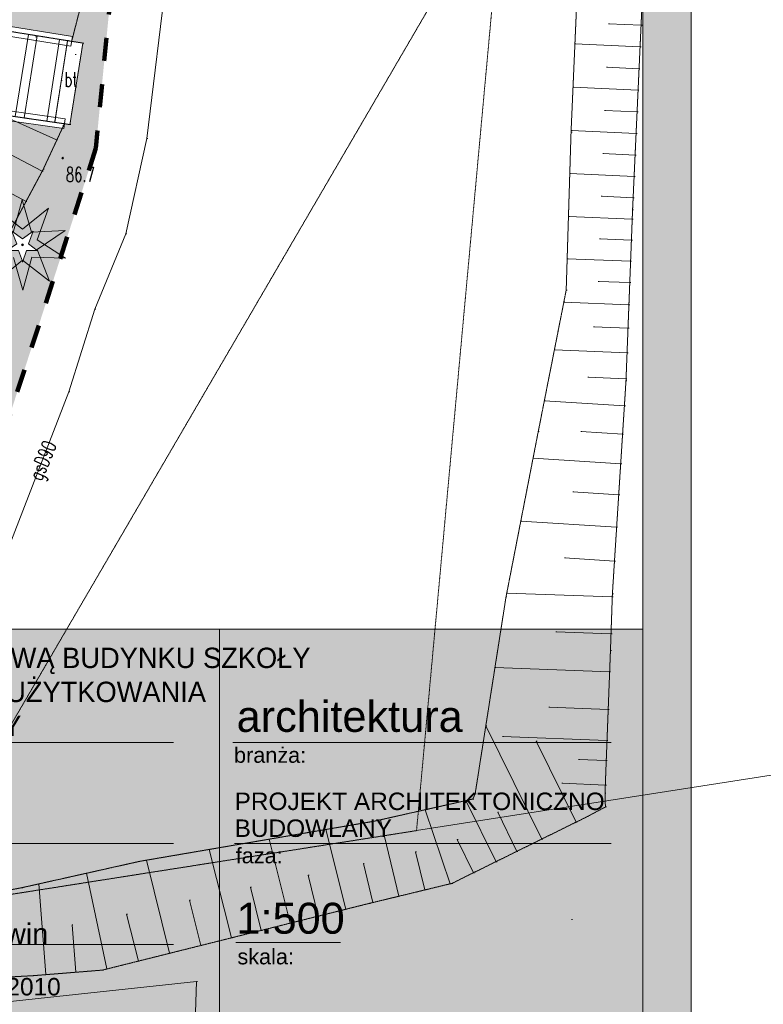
# Model space of a CAD drawing. Extents: x -280518 to 406552, y -27905 to 3675735.
# Tile 58 of 68: x -106363 to -68054, y 54352 to 105111. Entities that reach past the tile are written whole.
import ezdxf

# ---------------------------------------------------------------- set-up
doc = ezdxf.new("R2010")
doc.units = 0
doc.header["$MEASUREMENT"] = 0
for name, pattern in [('L_0_03', [1, 0.5, -0.5]), ('L_0_05', [1.75, 1.25, -0.5]), ('L_0_06', [2, 1.5, -0.5]), ('L_0_0C', [3, 2, -1]), ('Long Dashed', [2400, 1200, -1200]), ('Wipeout_Contour', [1000, 0, -1000])]:
    doc.linetypes.add(name, pattern=pattern)
for name, color, linetype, lineweight in [('000_Inne__niezydentyfikowane__Nr_Pióra__7', 7, 'Continuous', 13), ('0_Nr_Pióra__7', 7, 'Continuous', 13), ('Arch opisy_Nr_Pióra__80', 3, 'Continuous', 211), ('ARCH TABELA_Nr_Pióra__1', 7, 'Continuous', 25), ('ARCH TABELA_Nr_Pióra__21', 7, 'Continuous', 9), ('ARCH TABELA_Nr_Pióra__7', 7, 'Continuous', 13), ('arch wypelnienia_Nr_Pióra__19', 255, 'Continuous', 13), ('arch wypelnienia_Nr_Pióra__21', 7, 'Continuous', 9), ('bt_Nr_Pióra__7', 7, 'Continuous', 13), ('inny_obiekt_zagospodarowania_terenu_Nr_Pióra__7', 7, 'Continuous', 13), ('KR_ObiektKarto_Nr_Pióra__7', 7, 'Continuous', 13), ('mur_op_Nr_Pióra__7', 7, 'Continuous', 13), ('ogrodzenie_trwale_Nr_Pióra__7', 7, 'Continuous', 13), ('pikieta_naturalna_Atr2_Nr_Pióra__7', 7, 'Continuous', 13), ('pikieta_naturalna_Nr_Pióra__7', 7, 'Continuous', 13), ('przewod_gazowy_Atr1_Nr_Pióra__7', 7, 'Continuous', 13), ('przewod_gazowy_Nr_Pióra__7', 7, 'Continuous', 13), ('przewod_wodociagowy_Nr_Pióra__7', 7, 'Continuous', 13), ('sch_Nr_Pióra__7', 7, 'Continuous', 13), ('skarpa_nieumocniona_Nr_Pióra__7', 7, 'Continuous', 13), ('skarpa_Nr_Pióra__7', 7, 'Continuous', 13), ('Zakres_Nr_Pióra__7', 7, 'Continuous', 13)]:
    doc.layers.add(name, color=color, linetype=linetype, lineweight=lineweight)
for name, color, linetype, lineweight, true_color in [('217_kontur_klasyfikacyjny_Nr_Pióra__3', 7, 'Continuous', 13, 0xff6600), ('218_kontur_uzytku_gruntowego_Nr_Pióra__3', 7, 'Continuous', 13, 0xff6600), ('219_dzialka_ewidencyjna_Nr_Pióra__96', 7, 'Continuous', 13, 0x00d59f), ('arch wypelnienia_Nr_Pióra__4', 7, 'Continuous', 9, 0x029e21), ('Arch zieleń_Nr_Pióra__4', 7, 'Continuous', 9, 0x029e21), ('OT_ZagospodarowanieTerenu_P_Nr_Pióra__96', 7, 'Continuous', 13, 0x00d59f)]:
    doc.layers.add(name, color=color, linetype=linetype, lineweight=lineweight, true_color=true_color)
doc.layers.add('OT_ZagospodarowanieTerenu_P', color=7, linetype='Continuous')
doc.styles.add('GENERATED_STYLE_3', font='txt')
doc.styles.add('GENERATED_STYLE_6', font='arial.ttf')
doc.styles.add('GENERATED_STYLE_9', font='Simplex.shx', dxfattribs={"bigfont": 'BIGFONT.SHX'})
doc.linetypes.add('L_0_15_SHX', pattern='A,0,[2,Rusinowo ZAGOSPODAROWANIE1.Shx,S=7.5,R=0,X=0,Y=0],-7.5,0', length=7.5)
doc.linetypes.add('L_0_29_SHX', pattern='A,0,[1,Rusinowo ZAGOSPODAROWANIE1.Shx,S=5,R=0,X=0,Y=0],-5,0', length=5)

msp = doc.modelspace()

# ---------------------------------------------------------------- hatches: boundary and pattern name
at = {"layer": 'arch wypelnienia_Nr_Pióra__19', "linetype": 'Continuous'}
h = msp.add_hatch(color=256, dxfattribs=at)
h.paths.add_polyline_path([(-280518, 189388), (-71768, 189388), (-71768, 42138), (-280518, 42138)], flags=0)
h.paths.add_polyline_path([(-268018, 44638), (-268018, 186888), (-74268, 186888), (-74268, 73694), (-161338, 73694), (-161768, 73694), (-161768, 44638)], flags=0)
at = {"layer": 'arch wypelnienia_Nr_Pióra__4', "linetype": 'Continuous', "lineweight": 0, "true_color": 0x014f10}
msp.add_hatch(color=108, dxfattribs=at).paths.add_polyline_path([(-133702, 95238), (-133897, 90242), (-134086, 85525), (-117028, 84695), (-107039, 84209), (-102440, 98487), (-99578, 128065), (-107078, 127975), (-120528, 128135), (-120547, 128136), (-120550, 128060), (-120050, 128040), (-120052, 128010), (-119152, 127975), (-118253, 127940), (-117354, 127905), (-105523, 127442), (-105530, 127242), (-117361, 127705), (-117370, 127485), (-118269, 127520), (-119169, 127555), (-119908, 127584), (-119953, 126425), (-116326, 126283), (-116332, 126143), (-112385, 125989), (-112701, 117895), (-108524, 117732), (-108830, 109905), (-111798, 110021), (-111991, 105069), (-108499, 104513), (-108420, 105007), (-103647, 104242), (-103687, 103995), (-103108, 103905), (-103778, 99705), (-104059, 99746), (-104095, 99499), (-109053, 100218), (-108983, 100704), (-112157, 100828), (-112213, 99402, -0.414214), (-117404, 94601)], flags=0)
at = {"layer": 'arch wypelnienia_Nr_Pióra__4', "linetype": 'Continuous', "lineweight": 0, "true_color": 0x002708}
msp.add_hatch(color=98, dxfattribs=at).paths.add_polyline_path([(-108445, 92763), (-107353, 93498), (-108450, 94211), (-107140, 94165), (-107608, 95389), (-106578, 94582), (-106244, 95824), (-105883, 94581), (-104874, 95392), (-105313, 94182), (-104028, 94252), (-105097, 93521), (-104011, 92816), (-105297, 92855), (-104822, 91636), (-105859, 92438), (-106194, 91171), (-106559, 92428), (-107578, 91596), (-107130, 92834)], flags=0)
at = {"layer": 'pikieta_naturalna_Nr_Pióra__7', "linetype": 'Continuous'}
msp.add_hatch(color=256, dxfattribs=at).paths.add_polyline_path([(-104148, 97930, 1), (-104148, 98020, 1)], flags=0)

# ---------------------------------------------------------------- linework, layer by layer
at = {"layer": '000_Inne__niezydentyfikowane__Nr_Pióra__7', "linetype": 'Continuous', "flags": 128}
for points in [[(-74348, 104825), (-76028, 104905)], [(-74398, 103705), (-77758, 103865)], [(-74458, 102585), (-76128, 102665)], [(-74508, 101475), (-77858, 101625)], [(-104468, 98915), (-107418, 100235)], [(-74558, 100355), (-76228, 100435)], [(-74608, 99245), (-77958, 99395)], [(-105198, 97305), (-107548, 98525)], [(-106038, 95745), (-110718, 98245)], [(-74658, 98135), (-76328, 98215)], [(-74708, 97035), (-78028, 97185)], [(-74758, 95935), (-76408, 96005)], [(-74808, 94835), (-78088, 94965)], [(-74848, 93745), (-76488, 93815)], [(-74888, 92655), (-78158, 92785)], [(-74928, 91555), (-76558, 91615)], [(-74978, 90415), (-78328, 90545)], [(-75018, 89215), (-76798, 89285)], [(-75068, 87945), (-78818, 88085)], [(-75128, 86605), (-77098, 86675)], [(-75208, 85205), (-79328, 85465)], [(-75298, 83745), (-77458, 83885)], [(-75398, 82215), (-79918, 82505)], [(-75498, 80615), (-77858, 80765)], [(-75608, 78945), (-80548, 79265)], [(-75718, 77195), (-78298, 77365)], [(-75838, 75365), (-81268, 75545)], [(-75898, 73455), (-78738, 73555)], [(-75968, 71495), (-81878, 71715)], [(-76048, 69555), (-79108, 69675)], [(-79468, 62865), (-82348, 68705)], [(-76108, 67955), (-81488, 68155)], [(-77688, 63745), (-79758, 67925)], [(-76148, 66925), (-77568, 66975)], [(-76188, 65655), (-78428, 65745)], [(-81818, 61705), (-83378, 64855)], [(-84188, 60565), (-85478, 64385)], [(-80748, 62235), (-81738, 64255)], [(-86828, 59925), (-87778, 63865)], [(-89558, 59255), (-90588, 63365)], [(-92428, 58535), (-93518, 62865)], [(-82978, 61135), (-83828, 62855)], [(-95458, 57775), (-96598, 62335)], [(-85498, 60245), (-85978, 62205)], [(-98638, 56985), (-99838, 61785)], [(-88178, 59595), (-88658, 61605)], [(-101868, 56175), (-102918, 61105)], [(-90978, 58895), (-91508, 61005)], [(-105008, 55885), (-105378, 60555)], [(-93928, 58155), (-94478, 60385)], [(-97028, 57385), (-97618, 59725)], [(-100248, 56575), (-100858, 59005)], [(-103468, 56005), (-103668, 58455)]]:
    msp.add_lwpolyline(points, dxfattribs=at)
at = {"layer": '0_Nr_Pióra__7', "linetype": 'Continuous'}
for p, q in [((-76028, 104905), (-75978, 104905)), ((-74348, 104825), (-74298, 104825)), ((-105553, 104230), (-105503, 104230)), ((-105468, 104285), (-105418, 104285)), ((-104308, 104095), (-104258, 104095)), ((-103896, 104032), (-103846, 104032)), ((-103687, 103995), (-103637, 103995)), ((-103108, 103905), (-103058, 103905)), ((-77758, 103865), (-77708, 103865)), ((-74398, 103705), (-74348, 103705)), ((-103498, 103315), (-103448, 103315)), ((-76128, 102665), (-76078, 102665)), ((-74458, 102585), (-74408, 102585)), ((-104220, 101975), (-104170, 101975)), ((-104220, 101975), (-104170, 101975)), ((-77858, 101625), (-77808, 101625)), ((-74508, 101475), (-74458, 101475)), ((-106128, 100045), (-106078, 100045)), ((-76228, 100435), (-76178, 100435)), ((-74558, 100355), (-74508, 100355)), ((-104969, 99878), (-104919, 99878)), ((-104559, 99818), (-104509, 99818)), ((-104138, 99655), (-104088, 99655)), ((-104059, 99746), (-104009, 99746)), ((-103778, 99705), (-103728, 99705)), ((-99808, 98985), (-99758, 98985)), ((-77958, 99395), (-77908, 99395)), ((-77958, 99305), (-77908, 99305)), ((-74608, 99245), (-74558, 99245)), ((-104468, 98915), (-104418, 98915)), ((-104148, 97975), (-104098, 97975)), ((-76328, 98215), (-76278, 98215)), ((-74658, 98135), (-74608, 98135)), ((-105198, 97305), (-105148, 97305)), ((-105148, 97405), (-105098, 97405)), ((-78028, 97185), (-77978, 97185)), ((-74708, 97035), (-74658, 97035)), ((-76408, 96005), (-76358, 96005)), ((-74758, 95935), (-74708, 95935)), ((-106038, 95745), (-105988, 95745)), ((-78088, 94965), (-78038, 94965)), ((-74788, 95305), (-74738, 95305)), ((-74808, 94835), (-74758, 94835)), ((-100888, 94075), (-100838, 94075)), ((-76488, 93815), (-76438, 93815)), ((-74848, 93745), (-74798, 93745)), ((-78158, 92785), (-78108, 92785)), ((-74888, 92655), (-74838, 92655)), ((-76558, 91615), (-76508, 91615)), ((-74928, 91555), (-74878, 91555)), ((-78208, 91165), (-78158, 91165)), ((-78328, 90545), (-78278, 90545)), ((-74978, 90415), (-74928, 90415)), ((-102498, 90195), (-102448, 90195)), ((-76798, 89285), (-76748, 89285)), ((-75018, 89215), (-74968, 89215)), ((-78818, 88085), (-78768, 88085)), ((-75068, 87945), (-75018, 87945)), ((-77098, 86675), (-77048, 86675)), ((-75128, 86605), (-75078, 86605)), ((-75128, 86485), (-75078, 86485)), ((-103838, 85925), (-103788, 85925)), ((-79328, 85465), (-79278, 85465)), ((-75208, 85205), (-75158, 85205)), ((-79648, 83875), (-79598, 83875)), ((-77458, 83885), (-77408, 83885)), ((-75298, 83745), (-75248, 83745)), ((-79918, 82505), (-79868, 82505)), ((-75398, 82215), (-75348, 82215)), ((-77858, 80765), (-77808, 80765)), ((-75498, 80615), (-75448, 80615)), ((-80548, 79265), (-80498, 79265)), ((-75608, 78945), (-75558, 78945)), ((-78298, 77365), (-78248, 77365)), ((-75718, 77195), (-75668, 77195)), ((-81308, 75355), (-81258, 75355)), ((-81268, 75545), (-81218, 75545)), ((-75838, 75365), (-75788, 75365)), ((-75828, 75515), (-75778, 75515)), ((-78738, 73555), (-78688, 73555)), ((-75898, 73455), (-75848, 73455)), ((-75928, 72585), (-75878, 72585)), ((-81878, 71715), (-81828, 71715)), ((-75968, 71495), (-75918, 71495)), ((-79108, 69675), (-79058, 69675)), ((-76048, 69555), (-75998, 69555)), ((-82348, 68705), (-82298, 68705)), ((-81488, 68155), (-81438, 68155)), ((-79758, 67925), (-79708, 67925)), ((-76108, 67955), (-76058, 67955)), ((-77568, 66975), (-77518, 66975)), ((-76148, 66925), (-76098, 66925)), ((-78428, 65745), (-78378, 65745)), ((-76188, 65655), (-76138, 65655)), ((-82898, 65205), (-82848, 65205)), ((-76208, 65245), (-76158, 65245)), ((-83378, 64855), (-83328, 64855)), ((-83018, 64935), (-82968, 64935)), ((-76188, 64525), (-76138, 64525)), ((-85478, 64385), (-85428, 64385)), ((-81738, 64255), (-81688, 64255)), ((-77088, 64045), (-77038, 64045)), ((-88128, 63785), (-88078, 63785)), ((-87778, 63865), (-87728, 63865)), ((-77688, 63745), (-77638, 63745)), ((-90588, 63365), (-90538, 63365)), ((-93518, 62865), (-93468, 62865)), ((-83828, 62855), (-83778, 62855)), ((-79468, 62865), (-79418, 62865)), ((-96598, 62335), (-96548, 62335)), ((-85978, 62205), (-85928, 62205)), ((-80748, 62235), (-80698, 62235)), ((-100168, 61725), (-100118, 61725)), ((-99838, 61785), (-99788, 61785)), ((-88658, 61605), (-88608, 61605)), ((-81818, 61705), (-81768, 61705)), ((-102918, 61105), (-102868, 61105)), ((-91508, 61005), (-91458, 61005)), ((-82978, 61135), (-82928, 61135)), ((-105378, 60555), (-105328, 60555)), ((-84188, 60565), (-84138, 60565)), ((-84098, 60585), (-84048, 60585)), ((-106248, 60365), (-106198, 60365)), ((-94478, 60385), (-94428, 60385)), ((-86828, 59925), (-86778, 59925)), ((-85498, 60245), (-85448, 60245)), ((-97618, 59725), (-97568, 59725)), ((-88348, 59555), (-88298, 59555)), ((-88178, 59595), (-88128, 59595)), ((-100858, 59005), (-100808, 59005)), ((-90978, 58895), (-90928, 58895)), ((-89558, 59255), (-89508, 59255)), ((-103668, 58455), (-103618, 58455)), ((-92428, 58535), (-92378, 58535)), ((-77938, 58725), (-77888, 58725)), ((-93928, 58155), (-93878, 58155)), ((-97028, 57385), (-96978, 57385)), ((-95458, 57775), (-95408, 57775)), ((-98638, 56985), (-98588, 56985)), ((-100248, 56575), (-100198, 56575)), ((-105008, 55885), (-104958, 55885)), ((-103468, 56005), (-103418, 56005)), ((-102098, 56115), (-102048, 56115)), ((-101868, 56175), (-101818, 56175)), ((-105708, 55825), (-105658, 55825)), ((-97248, 55535), (-97198, 55535))]:
    msp.add_line(p, q, dxfattribs=at)
at = {"layer": '217_kontur_klasyfikacyjny_Nr_Pióra__3', "linetype": 'L_0_03', "flags": 128}
for points in [[(-85918, 63305), (-78968, 139165)], [(-107608, 59895), (-85918, 63305)]]:
    msp.add_lwpolyline(points, dxfattribs=at)
at = {"layer": '218_kontur_uzytku_gruntowego_Nr_Pióra__3', "linetype": 'L_0_03', "flags": 128}
for points in [[(-85918, 63305), (-78968, 139165)], [(-107608, 59895), (-85918, 63305)]]:
    msp.add_lwpolyline(points, dxfattribs=at)
at = {"layer": '219_dzialka_ewidencyjna_Nr_Pióra__96', "linetype": 'Continuous', "flags": 128}
for points in [[(-85918, 63305), (-14908, 74395)], [(-107608, 59895), (-85918, 63305)]]:
    msp.add_lwpolyline(points, dxfattribs=at)
at = {"layer": 'Arch opisy_Nr_Pióra__80', "linetype": 'Long Dashed'}
msp.add_line((-99578, 128065), (-102440, 98487), dxfattribs=at)
at = {"layer": 'ARCH TABELA_Nr_Pióra__21', "linetype": 'Continuous'}
for p, q in [((-74268, 186888), (-74268, 44638)), ((-161768, 73694), (-74268, 73694)), ((-96076, 73694), (-96076, 44638)), ((-74268, 73694), (-74268, 44638)), ((-136938, 67844), (-98439, 67844)), ((-95380, 67844), (-75883, 67844)), ((-136938, 62644), (-98439, 62644)), ((-95292, 62644), (-75883, 62644)), ((-136938, 57444), (-98439, 57444)), ((-95233, 57530), (-89835, 57530))]:
    msp.add_line(p, q, dxfattribs=at)
at = {"layer": 'arch wypelnienia_Nr_Pióra__21', "linetype": 'Continuous', "flags": 128}
for points in [[(-280518, 189388), (-71768, 189388), (-71768, 42138), (-280518, 42138)], [(-268018, 44638), (-268018, 186888), (-74268, 186888), (-74268, 73694), (-161338, 73694), (-161768, 73694), (-161768, 44638)]]:
    msp.add_lwpolyline(points, close=True, dxfattribs=at)
at = {"layer": 'bt_Nr_Pióra__7', "linetype": 'L_0_06', "flags": 128}
msp.add_lwpolyline([(-103896, 104032), (-103687, 103995), (-103108, 103905), (-103778, 99705), (-104059, 99746), (-104559, 99818)], close=True, dxfattribs=at)
at = {"layer": 'inny_obiekt_zagospodarowania_terenu_Nr_Pióra__7', "linetype": 'L_0_03', "flags": 128}
msp.add_lwpolyline([(-103687, 103995), (-102718, 107765), (-102198, 114895), (-101358, 125305), (-100888, 135005), (-100508, 140555)], dxfattribs=at)
at = {"layer": 'KR_ObiektKarto_Nr_Pióra__7', "linetype": 'Continuous', "flags": 128}
msp.add_lwpolyline([(-105911, 104356), (-106593, 100113)], dxfattribs=at)
at = {"layer": 'mur_op_Nr_Pióra__7', "linetype": 'L_0_29_SHX'}
for p, q in [((-103687, 103995), (-108460, 104760)), ((-104059, 99746), (-109018, 100465))]:
    msp.add_line(p, q, dxfattribs=at)
at = {"layer": 'mur_op_Nr_Pióra__7', "linetype": 'Continuous'}
for p, q in [((-103647, 104242), (-108420, 105007)), ((-103726, 103748), (-108499, 104513)), ((-104023, 99993), (-108982, 100713)), ((-104095, 99499), (-109053, 100218))]:
    msp.add_line(p, q, dxfattribs=at)
at = {"layer": 'mur_op_Nr_Pióra__7', "linetype": 'Continuous', "flags": 128}
for points in [[(-103647, 104242), (-103726, 103748)], [(-104023, 99993), (-104095, 99499)]]:
    msp.add_lwpolyline(points, dxfattribs=at)
at = {"layer": 'ogrodzenie_trwale_Nr_Pióra__7', "linetype": 'Continuous', "flags": 128}
msp.add_lwpolyline([(-175648, 44595), (-170148, 45825), (-155088, 49465), (-126698, 56075), (-124708, 56565), (-122228, 57055), (-118318, 58115), (-115098, 58655), (-106248, 60365), (-100168, 61725), (-88128, 63785), (-83018, 64935), (-82898, 65205)], dxfattribs=at)
at = {"layer": 'ogrodzenie_trwale_Nr_Pióra__7', "linetype": 'L_0_15_SHX', "flags": 128}
msp.add_lwpolyline([(-175648, 44595), (-170148, 45825), (-155088, 49465), (-126698, 56075), (-124708, 56565), (-122228, 57055), (-118318, 58115), (-115098, 58655), (-106248, 60365), (-100168, 61725), (-88128, 63785), (-83018, 64935), (-82898, 65205)], dxfattribs=at)
at = {"layer": 'pikieta_naturalna_Nr_Pióra__7', "linetype": 'Continuous'}
msp.add_circle((-104148, 97975), 45, dxfattribs=at)
at = {"layer": 'sch_Nr_Pióra__7', "linetype": 'Continuous', "flags": 128}
for points in [[(-108256, 104733), (-105468, 104285), (-106128, 100045), (-108938, 100455)], [(-105468, 104285), (-104308, 104095), (-104969, 99878), (-106128, 100045)], [(-103896, 104032), (-104559, 99818), (-104969, 99878), (-104308, 104095)]]:
    msp.add_lwpolyline(points, close=True, dxfattribs=at)
at = {"layer": 'skarpa_nieumocniona_Nr_Pióra__7', "linetype": 'L_0_06', "flags": 128}
msp.add_lwpolyline([(-108256, 104733), (-107628, 111665), (-106338, 121085), (-105148, 130205), (-104208, 136815), (-103538, 143285), (-100948, 143145), (-100508, 140555), (-100888, 135005), (-101358, 125305), (-102198, 114895), (-102718, 107765), (-103687, 103995)], close=True, dxfattribs=at)

# ---------------------------------------------------------------- texts
at = {"layer": 'ARCH TABELA_Nr_Pióra__1', "linetype": 'Continuous', "insert": (-136938, 68165), "char_height": 1050, "attachment_point": 7, "line_spacing_factor": 1.001884, "style": 'GENERATED_STYLE_3'}
msp.add_mtext('{\\pt112716;PROJEKT PRZEBUDOWY WRAZ Z ROZBUDOWĄ BUDYNKU SZKOŁY \\P\\pt112716;PODSTAWOWEJ ORAZ ZMINANĄ SPOSOBU UŻYTKOWANIA \\P\\pt112716;NA BUDYNEK MIESZKALNY WIELORODZINNY}', dxfattribs=at)
at = {"layer": 'ARCH TABELA_Nr_Pióra__21', "linetype": 'Continuous', "insert": (-136938, 57137), "char_height": 1063.83, "attachment_point": 7, "line_spacing_factor": 0.807442, "style": 'GENERATED_STYLE_6'}
msp.add_mtext('{Gmina Świdwin\\Pul. Plac Konstytucji 3-go Maja 1, 78-300 Świdwin}', dxfattribs=at)
at = {"layer": 'ARCH TABELA_Nr_Pióra__7', "linetype": 'Continuous', "attachment_point": 1, "style": 'GENERATED_STYLE_6'}
for s, insert, char_height in [('{architektura}', (-95186, 69992), 1595.8), ('{branża:}', (-95321, 67600), 797.9), ('{faza:}', (-95233, 62419), 797.9), ('{1:500}', (-95197, 59587), 1595.8), ('{skala:}', (-95145, 57209), 797.9), ('{mgr inż.arch. Bartosz Balejko  upr. nr 16/ZPOIA/OKK/2010}', (-136950, 55710), 900)]:
    msp.add_mtext(s, dxfattribs=dict(at, insert=insert, char_height=char_height))
at = {"layer": 'ARCH TABELA_Nr_Pióra__7', "linetype": 'Continuous', "insert": (-95292, 65267), "char_height": 900, "attachment_point": 1, "line_spacing_factor": 0.923713, "style": 'GENERATED_STYLE_6'}
msp.add_mtext('{PROJEKT ARCHITEKTONICZNO\\PBUDOWLANY}', dxfattribs=at)
at = {"layer": 'bt_Nr_Pióra__7', "linetype": 'Continuous', "insert": (-104057, 102398), "char_height": 750, "attachment_point": 1, "style": 'GENERATED_STYLE_9'}
msp.add_mtext('{\\W0.660000x;bt}', dxfattribs=at)
at = {"layer": 'pikieta_naturalna_Atr2_Nr_Pióra__7', "linetype": 'Continuous', "insert": (-103979, 97504), "char_height": 750, "attachment_point": 1, "style": 'GENERATED_STYLE_9'}
msp.add_mtext('{\\W0.660000x;86.7}', dxfattribs=at)
at = {"layer": 'przewod_gazowy_Atr1_Nr_Pióra__7', "linetype": 'Continuous', "insert": (-105929, 81581), "char_height": 750, "attachment_point": 1, "rotation": 67.3, "style": 'GENERATED_STYLE_9'}
msp.add_mtext('{\\W0.660000x;gsD90}', dxfattribs=at)

# ---------------------------------------------------------------- next in the draw order: wipeouts: each hides what was drawn before it
at = {"color": 254, "linetype": 'Wipeout_Contour', "lineweight": 0, "ltscale": 1555929.677534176}
msp.add_wipeout([(-106217, 92659), (-106217, 92609), (-106017, 93209), (-105467, 93209), (-105917, 93559), (-105667, 94209), (-106217, 93809), (-106767, 94209), (-106517, 93559), (-107017, 93209), (-106417, 93209)], dxfattribs=at).dxf.layer = 'OT_ZagospodarowanieTerenu_P'

# ---------------------------------------------------------------- next in the draw order: hatches: boundary and pattern name
at = {"layer": 'OT_ZagospodarowanieTerenu_P_Nr_Pióra__96', "linetype": 'Continuous'}
msp.add_hatch(color=256, dxfattribs=at).paths.add_polyline_path([(-106217, 93459, 1), (-106217, 93559, 1)], flags=0)

# ---------------------------------------------------------------- next in the draw order: linework, layer by layer
at = {"layer": 'Arch opisy_Nr_Pióra__80', "linetype": 'Long Dashed'}
msp.add_line((-102440, 98487), (-107039, 84209), dxfattribs=at)
at = {"layer": 'Arch zieleń_Nr_Pióra__4', "linetype": 'Continuous'}
for p, q in [((-106695, 94149), (-106244, 95824)), ((-105760, 94158), (-106244, 95824)), ((-106226, 94305), (-107608, 95389)), ((-106226, 94305), (-104874, 95392)), ((-105466, 93761), (-104874, 95392)), ((-105760, 94158), (-104028, 94252)), ((-105460, 93272), (-104028, 94252)), ((-105466, 93761), (-104011, 92816)), ((-105460, 93272), (-104822, 91636)), ((-106212, 92711), (-107578, 91596)), ((-106683, 92858), (-106194, 91171)), ((-106212, 92711), (-104822, 91636)), ((-105745, 92869), (-106194, 91171)), ((-105745, 92869), (-104011, 92816))]:
    msp.add_line(p, q, dxfattribs=at)
at = {"layer": 'inny_obiekt_zagospodarowania_terenu_Nr_Pióra__7', "linetype": 'L_0_03', "flags": 128}
msp.add_lwpolyline([(-112308, 84155), (-108438, 91255), (-105148, 97405), (-104059, 99746)], dxfattribs=at)
at = {"layer": 'OT_ZagospodarowanieTerenu_P_Nr_Pióra__96', "linetype": 'Continuous'}
msp.add_line((-106217, 93509), (-106167, 93509), dxfattribs=at)
at = {"layer": 'OT_ZagospodarowanieTerenu_P_Nr_Pióra__96', "linetype": 'Continuous', "flags": 128}
for points in [[(-106217, 92659), (-106217, 92609), (-106017, 93209), (-105467, 93209), (-105917, 93559), (-105667, 94209), (-106217, 93809), (-106767, 94209), (-106517, 93559), (-107017, 93209), (-106417, 93209)], [(-106217, 92659), (-106417, 93209), (-107017, 93209), (-106517, 93559), (-106767, 94209), (-106217, 93809), (-105667, 94209), (-105917, 93559), (-105467, 93209), (-106017, 93209), (-106217, 92609)]]:
    msp.add_lwpolyline(points, close=True, dxfattribs=at)
at = {"layer": 'OT_ZagospodarowanieTerenu_P_Nr_Pióra__96', "linetype": 'Continuous'}
msp.add_circle((-106217, 93509), 50, dxfattribs=at)
at = {"layer": 'przewod_gazowy_Nr_Pióra__7', "linetype": 'Continuous', "flags": 128}
msp.add_lwpolyline([(-96818, 141135), (-97088, 126805), (-97378, 119675), (-97688, 114405), (-98758, 107595), (-99808, 98985), (-100888, 94075), (-102498, 90195), (-103838, 85925), (-107198, 77215), (-110958, 68615), (-113038, 64005), (-114348, 59775), (-113828, 54905), (-113658, 48895), (-113588, 41025), (-113648, 31335), (-113718, 26535)], dxfattribs=at)
at = {"layer": 'przewod_wodociagowy_Nr_Pióra__7', "linetype": 'Continuous', "flags": 128}
msp.add_lwpolyline([(-190318, 138705), (-184778, 138295), (-176358, 137275), (-171048, 136625), (-172438, 127515), (-173508, 113575), (-174668, 100955), (-175178, 93075), (-175668, 85635), (-176758, 70945), (-177368, 60475), (-177988, 43605), (-164548, 45915), (-140538, 49965), (-125218, 52425), (-111668, 53985), (-97248, 55535), (-98008, 31975), (-98518, 16685)], dxfattribs=at)
at = {"layer": 'skarpa_nieumocniona_Nr_Pióra__7', "linetype": 'L_0_06', "flags": 128}
for points in [[(-79648, 83875), (-78208, 91165), (-77958, 99305), (-77528, 109145), (-77268, 114935), (-76318, 123245), (-75738, 128145), (-74568, 137235), (-74238, 126575), (-74128, 117735), (-74268, 106615), (-74788, 95305), (-75128, 86485), (-75828, 75515), (-75928, 72585), (-76208, 65245), (-76188, 64525), (-77088, 64045), (-84098, 60585), (-88348, 59555), (-102098, 56115), (-105708, 55825), (-111678, 55505), (-117978, 54805), (-118318, 58115), (-115098, 58655), (-106248, 60365), (-100168, 61725), (-88128, 63785), (-83018, 64935), (-82898, 65205), (-81308, 75355)], [(-79648, 83875), (-78208, 91165), (-77958, 99305), (-77528, 109145), (-77268, 114935), (-76318, 123245), (-75738, 128145), (-74568, 137235), (-74238, 126575), (-74128, 117735), (-74268, 106615), (-74788, 95305), (-75128, 86485), (-75828, 75515), (-75928, 72585), (-76208, 65245), (-76188, 64525), (-77088, 64045), (-84098, 60585), (-88348, 59555), (-102098, 56115), (-105708, 55825), (-111678, 55505), (-117978, 54805), (-118318, 58115), (-115098, 58655), (-106248, 60365), (-100168, 61725), (-88128, 63785), (-83018, 64935), (-82898, 65205), (-81308, 75355)], [(-101398, -8385), (-103778, -7065), (-111318, -2685), (-118238, 1395), (-118348, 6225), (-117168, 25245), (-118688, 43255), (-122078, 51735), (-122228, 57055), (-121848, 62435), (-119886, 68687), (-118278, 82125), (-115678, 90085), (-114391, 92050), (-109018, 100465), (-104059, 99746), (-105148, 97405), (-105198, 97305), (-108438, 91255), (-112308, 84155), (-115038, 78505), (-115848, 74375), (-116368, 71205), (-117578, 63605), (-118318, 58115), (-117978, 54805), (-117618, 49745), (-116798, 40865), (-116508, 34915), (-116318, 25075), (-116658, 18895), (-117198, 6935), (-115588, 3005), (-108728, -765), (-99888, -5425)]]:
    msp.add_lwpolyline(points, close=True, dxfattribs=at)
at = {"layer": 'skarpa_Nr_Pióra__7', "linetype": 'L_0_05', "flags": 128}
msp.add_lwpolyline([(-104059, 99746), (-105148, 97405), (-105198, 97305), (-108438, 91255), (-110428, 87615), (-112308, 84155), (-112918, 82895), (-115038, 78505), (-115848, 74375), (-116368, 71205), (-117178, 66105), (-117578, 63605), (-118318, 58115), (-122228, 57055), (-120447, 65731), (-119886, 68687), (-118278, 82125), (-115678, 90085), (-114391, 92050), (-108938, 100455)], close=True, dxfattribs=at)
at = {"layer": 'Zakres_Nr_Pióra__7', "linetype": 'L_0_0C', "flags": 128}
msp.add_lwpolyline([(-83308, 164925), (-84898, 106365), (-113278, 57665), (-176218, 54565), (-193058, 74225), (-193238, 79805), (-188948, 138905), (-177388, 153795)], close=True, dxfattribs=at)

doc.saveas('drawing.dxf')
